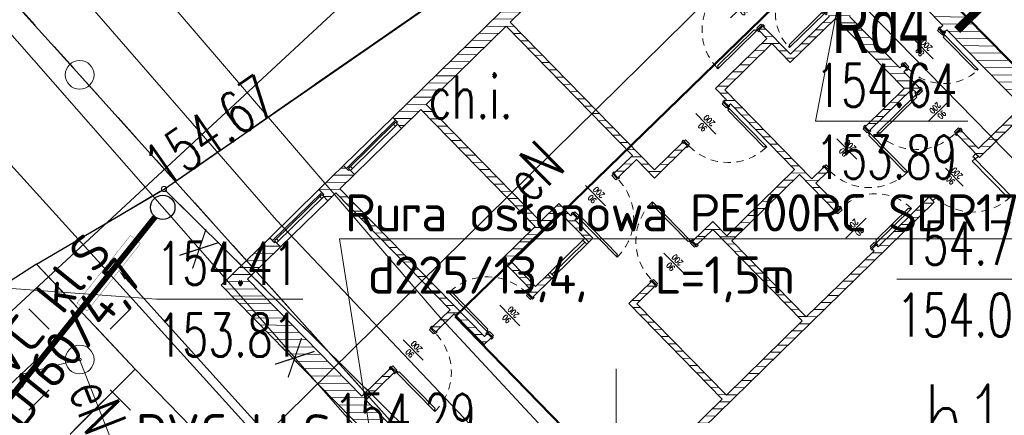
# Model space of a CAD drawing. Header units: feet. Extents: x 7588777 to 15179262, y 5780086 to 11560165.
# Tile 9 of 32: x 7589439.6 to 7589456.76, y 5780201.69 to 5780208.58. Entities that reach past the tile are written whole.
import ezdxf
from ezdxf import colors
from ezdxf.entities.mleader import LeaderData, LeaderLine
from ezdxf.enums import TextEntityAlignment as Align
from ezdxf.math import Vec2, Vec3

# ---------------------------------------------------------------- set-up
doc = ezdxf.new("R2010")
doc.units = ezdxf.units.FT
doc.header["$MEASUREMENT"] = 0
for name, pattern in [('1', [0]), ('1_OTDI', [0]), ('1_OTKC', [1.5, 1, -0.5]), ('1_OTKJ', [2, 1.5, -0.5]), ('1_OTKK', [0]), ('1_OTZI', [1.5, 1, -0.5]), ('1_OTZT', [1.5, 1, -0.5]), ('3_EGBU_A', [0]), ('4_SUEP_A', [0]), ('4_SUGP', [0]), ('4_SUKP', [0]), ('DASHED', [19.05, 12.7, -6.35]), ('EGDE', [0]), ('EGUG', [1, 0.5, -0.5])]:
    doc.linetypes.add(name, pattern=pattern)
doc.layers.get('0').update_dxf_attribs({"color": 250, "linetype": 'CONTINUOUS', "lineweight": 100})
for name, color, linetype, lineweight in [('__PROJ_BUD_pawilon', 6, 'CONTINUOUS', 18), ('__PROJ_IS_deszczówka', 84, 'CONTINUOUS', 18), ('_ROZBIÓRKA_BUD_pawilon', 1, 'NIEIST_1', 15), ('_ROZBIÓRKA_BUD_wiata', 1, 'NIEIST_1', 15), ('_ROZBIÓRKA_DR_obrzeże', 7, 'NIEIST_1', 15), ('ZZDeszczowa', 92, 'CONTINUOUS', 30), ('ZZSanitarna', 42, 'CONTINUOUS', 30)]:
    doc.layers.add(name, color=color, linetype=linetype, lineweight=lineweight)
for name, color, linetype, lineweight, transparency in [('Dzialki', 7, 'EGDE', 18, 0.7), ('EGBB_E_T_0', 7, 'CONTINUOUS', 25, 0.7), ('EGBB_L_0', 7, '3_EGBU_A', 50, 0.7), ('OTD_L_14', 7, '1_OTDI', 18, 0.7), ('OTK_E_T_1', 7, 'CONTINUOUS', 0, 0.7), ('OTK_L_0', 7, '1_OTKJ', 18, 0.7), ('OTK_L_1', 7, '1_OTKK', 25, 0.7), ('OTK_L_2', 7, '1_OTKC', 18, 0.7), ('OTR_T_0', 7, 'CONTINUOUS', 18, 0.7), ('OTZ_L_3', 7, '1_OTZT', 18, 0.7), ('OTZ_L_4', 7, '1_OTZI', 18, 0.7), ('Punkty', 7, 'CONTINUOUS', 18, 0.7), ('SIATKA_KRZYZY_L_0', 7, '1', 18, 0.7), ('SUE_T_3', 7, 'CONTINUOUS', 18, 0.7), ('SUEP_E_T_0', 1, 'CONTINUOUS', 0, 0.7), ('SUEP_L_0', 1, '4_SUEP_A', 18, 0.7), ('SUER_T_0', 1, 'CONTINUOUS', 18, 0.7), ('SUGP_L_0', 52, '4_SUGP', 18, 0.7), ('SUKP_L_0', 34, '4_SUKP', 18, 0.7), ('SUKR_T_0', 34, 'CONTINUOUS', 18, 0.7), ('Uzytki', 3, 'EGUG', 18, 0.7)]:
    doc.layers.add(name, color=color, linetype=linetype, lineweight=lineweight, transparency=transparency)
doc.layers.add('KS_LINIE_TABELI', color=7, linetype='CONTINUOUS')
doc.styles.add('GENERATED_STYLE_1', font='arial.ttf', dxfattribs={"width": 0.999153})
doc.styles.add('ISOCP', font='isocpeur.ttf')
doc.styles.add('JACEK_07', font='SIMPLEX.SHX', dxfattribs={"width": 0.7})
doc.styles.get("Standard").update_dxf_attribs({"font": 'Simplex.SHX', "width": 0.75})
doc.linetypes.add('NIEIST_1', pattern='A,20,-0.01,["X",Standard,S=5,R=0,X=-2.54,Y=-2.54],-0.01', length=20.02)

# ---------------------------------------------------------------- blocks, each defined once
blk = doc.blocks.new('GRT')
at = {"linetype": 'Continuous'}
blk.add_circle((0, 0), 0.25, dxfattribs=at)
blk = doc.blocks.new('1_OTRS')
at = {"linetype": 'Continuous'}
blk.add_circle((0, 0), 0.045, dxfattribs=at)
blk = doc.blocks.new('4_SUEO_W')
at = {"linetype": 'Continuous'}
for p, q in [((-0.53035, 0.53035), (-0.8839, 0.8839)), ((0.53035, 0.53035), (0.8839, 0.8839)), ((-0.53035, -0.53035), (-0.8839, -0.8839)), ((0.53035, -0.53035), (0.8839, -0.8839))]:
    blk.add_line(p, q, dxfattribs=at)
blk.add_circle((0, 0), 0.025, dxfattribs=at)
blk = doc.blocks.new('4_SUPP')
at = {"linetype": 'Continuous'}
blk.add_circle((0, 0), 0.25, dxfattribs=at)
blk = doc.blocks.new('A$C2C727012')
at = {"layer": 'ZZSanitarna', "color": 1, "linetype": 'Continuous', "lineweight": 30, "const_width": 0.032}
for points in [[(-1.535, 1.263), (-1.168, 2.334)], [(-1.889, 1.623), (-0.814, 1.974)]]:
    blk.add_lwpolyline(points, dxfattribs=at)
blk = doc.blocks.new('*U67')
for points in [[(50, 25), (50, -25)], [(-2, 5), (0, 5), (0, -5), (-2, -5), (-2, -7), (2, -7), (2, -5), (2, 7), (-2, 7), (-2, 5)], [(2, -5), (5, -5), (5, 5), (2, 5)], [(98, -5), (95, -5), (95, 5), (98, 5)], [(102, 5), (100, 5), (100, -5), (102, -5), (102, -7), (98, -7), (98, -5), (98, 7), (102, 7), (102, 5)]]:
    blk.add_lwpolyline(points)
blk.add_lwpolyline([(96, -7), (96, -10), (94, -10), (94, -100), (96, -100), (96, -103), (98, -103), (98, -7)], close=True)
at = {"linetype": 'DASHED'}
blk.add_arc((98, -7), 96, 180, 270, dxfattribs=at)
at = {"insert": (50, 0), "char_height": 10, "width": 10, "attachment_point": 5, "rotation": 90, "style": 'JACEK_07'}
blk.add_mtext('90\\P200', dxfattribs=at)
blk = doc.blocks.new('*U53')
for points in [[(50, 25), (50, -25)], [(-2, 5), (0, 5), (0, -5), (-2, -5), (-2, -7), (2, -7), (2, -5), (2, 7), (-2, 7), (-2, 5)], [(2, -5), (5, -5), (5, 5), (2, 5)], [(98, -5), (95, -5), (95, 5), (98, 5)], [(102, 5), (100, 5), (100, -5), (102, -5), (102, -7), (98, -7), (98, -5), (98, 7), (102, 7), (102, 5)]]:
    blk.add_lwpolyline(points)
blk.add_lwpolyline([(4, -7), (4, -10), (6, -10), (6, -100), (4, -100), (4, -103), (2, -103), (2, -7)], close=True)
at = {"linetype": 'DASHED'}
blk.add_arc((2, -7), 96, 270, 0, dxfattribs=at)
at = {"insert": (50, 0), "char_height": 10, "width": 10, "attachment_point": 5, "rotation": 90, "style": 'JACEK_07'}
blk.add_mtext('90\\P200', dxfattribs=at)
blk = doc.blocks.new('*U55')
for points in [[(50, 25), (50, -25)], [(-2, 5), (0, 5), (0, -5), (-2, -5), (-2, -7), (2, -7), (2, -5), (2, 7), (-2, 7), (-2, 5)], [(2, -5), (5, -5), (5, 5), (2, 5)], [(98, -5), (95, -5), (95, 5), (98, 5)], [(102, 5), (100, 5), (100, -5), (102, -5), (102, -7), (98, -7), (98, -5), (98, 7), (102, 7), (102, 5)]]:
    blk.add_lwpolyline(points)
blk.add_lwpolyline([(4, -7), (4, -10), (6, -10), (6, -100), (4, -100), (4, -103), (2, -103), (2, -7)], close=True)
at = {"linetype": 'DASHED'}
blk.add_arc((2, -7), 96, 270, 0, dxfattribs=at)
at = {"insert": (50, 0), "char_height": 10, "width": 10, "attachment_point": 5, "rotation": 90, "style": 'JACEK_07'}
blk.add_mtext('90\\P200', dxfattribs=at)
blk = doc.blocks.new('*U68')
blk.add_lwpolyline([(96, 7), (96, 10), (94, 10), (94, 100), (96, 100), (96, 103), (98, 103), (98, 7)], close=True)
for points in [[(50, 25), (50, -25)], [(-2, -5), (0, -5), (0, 5), (-2, 5), (-2, 7), (2, 7), (2, 5), (2, -7), (-2, -7), (-2, -5)], [(2, 5), (5, 5), (5, -5), (2, -5)], [(98, 5), (95, 5), (95, -5), (98, -5)], [(102, -5), (100, -5), (100, 5), (102, 5), (102, 7), (98, 7), (98, 5), (98, -7), (102, -7), (102, -5)]]:
    blk.add_lwpolyline(points)
at = {"linetype": 'DASHED'}
blk.add_arc((98, 7), 96, 90, 180, dxfattribs=at)
at = {"insert": (50, 0), "char_height": 10, "width": 10, "attachment_point": 5, "rotation": 90, "style": 'JACEK_07'}
blk.add_mtext('90\\P200', dxfattribs=at)
blk = doc.blocks.new('*U54')
for points in [[(45, 25), (45, -25)], [(-2, 5), (0, 5), (0, -5), (-2, -5), (-2, -7), (2, -7), (2, -5), (2, 7), (-2, 7), (-2, 5)], [(2, -5), (5, -5), (5, 5), (2, 5)], [(88, -5), (85, -5), (85, 5), (88, 5)], [(92, 5), (90, 5), (90, -5), (92, -5), (92, -7), (88, -7), (88, -5), (88, 7), (92, 7), (92, 5)]]:
    blk.add_lwpolyline(points)
blk.add_lwpolyline([(86, -7), (86, -10), (84, -10), (84, -90), (86, -90), (86, -93), (88, -93), (88, -7)], close=True)
at = {"linetype": 'DASHED'}
blk.add_arc((88, -7), 86, 180, 270, dxfattribs=at)
at = {"insert": (45, 0), "char_height": 10, "width": 10, "attachment_point": 5, "rotation": 90, "style": 'JACEK_07'}
blk.add_mtext('80\\P200', dxfattribs=at)
blk = doc.blocks.new('*U49')
for points in [[(45, 25), (45, -25)], [(-2, 5), (0, 5), (0, -5), (-2, -5), (-2, -7), (2, -7), (2, -5), (2, 7), (-2, 7), (-2, 5)], [(2, -5), (5, -5), (5, 5), (2, 5)], [(88, -5), (85, -5), (85, 5), (88, 5)], [(92, 5), (90, 5), (90, -5), (92, -5), (92, -7), (88, -7), (88, -5), (88, 7), (92, 7), (92, 5)]]:
    blk.add_lwpolyline(points)
blk.add_lwpolyline([(4, -7), (4, -10), (6, -10), (6, -90), (4, -90), (4, -93), (2, -93), (2, -7)], close=True)
at = {"linetype": 'DASHED'}
blk.add_arc((2, -7), 86, 270, 0, dxfattribs=at)
at = {"insert": (45, 0), "char_height": 10, "width": 10, "attachment_point": 5, "rotation": 90, "style": 'JACEK_07'}
blk.add_mtext('80\\P200', dxfattribs=at)
blk = doc.blocks.new('*U43')
blk.add_lwpolyline([(4, 7), (4, 10), (6, 10), (6, 100), (4, 100), (4, 103), (2, 103), (2, 7)], close=True)
for points in [[(50, 25), (50, -25)], [(-2, -5), (0, -5), (0, 5), (-2, 5), (-2, 7), (2, 7), (2, 5), (2, -7), (-2, -7), (-2, -5)], [(2, 5), (5, 5), (5, -5), (2, -5)], [(98, 5), (95, 5), (95, -5), (98, -5)], [(102, -5), (100, -5), (100, 5), (102, 5), (102, 7), (98, 7), (98, 5), (98, -7), (102, -7), (102, -5)]]:
    blk.add_lwpolyline(points)
at = {"linetype": 'DASHED'}
blk.add_arc((2, 7), 96, 360, 90, dxfattribs=at)
at = {"insert": (50, 0), "char_height": 10, "width": 10, "attachment_point": 5, "rotation": 90, "style": 'JACEK_07'}
blk.add_mtext('90\\P200', dxfattribs=at)
blk = doc.blocks.new('*U52')
blk.add_lwpolyline([(4, 7), (4, 10), (6, 10), (6, 90), (4, 90), (4, 93), (2, 93), (2, 7)], close=True)
for points in [[(45, 25), (45, -25)], [(-2, -5), (0, -5), (0, 5), (-2, 5), (-2, 7), (2, 7), (2, 5), (2, -7), (-2, -7), (-2, -5)], [(2, 5), (5, 5), (5, -5), (2, -5)], [(88, 5), (85, 5), (85, -5), (88, -5)], [(92, -5), (90, -5), (90, 5), (92, 5), (92, 7), (88, 7), (88, 5), (88, -7), (92, -7), (92, -5)]]:
    blk.add_lwpolyline(points)
at = {"linetype": 'DASHED'}
blk.add_arc((2, 7), 86, 0, 90, dxfattribs=at)
at = {"insert": (45, 0), "char_height": 10, "width": 10, "attachment_point": 5, "rotation": 90, "style": 'JACEK_07'}
blk.add_mtext('80\\P200', dxfattribs=at)
blk = doc.blocks.new('*U51')
for p, q in [((55.5, -22), (55.5, 22)), ((0.5, 3), (0.5, -3)), ((7.5, 3), (0.5, 3)), ((6.5, -3), (6.5, 2)), ((6.5, 2), (7.5, 2)), ((7.5, 2), (7.5, 3)), ((103.5, 2), (103.5, 3)), ((103.5, 3), (110.5, 3)), ((103.5, 2), (104.5, 2)), ((104.5, 2), (104.5, -3)), ((110.5, 3), (110.5, -3)), ((0.5, -3), (6.5, -3)), ((102.5, -2), (97.5, -2)), ((97.5, -2), (97.5, -92)), ((102.5, -1), (102.5, -2)), ((103.5, -1), (102.5, -1)), ((103.5, -93), (103.5, -1)), ((110.5, -3), (104.5, -3)), ((102.5, -92), (97.5, -92)), ((102.5, -93), (102.5, -92)), ((103.5, -93), (102.5, -93))]:
    blk.add_line(p, q)
at = {"linetype": 'DASHED'}
blk.add_arc((102.5, 2), 95, 180, 270, dxfattribs=at)
for p in [(0, 3), (0, 0), (111, 3), (111, 0), (0, -3), (111, -3)]:
    blk.add_point(p)
at = {"style": 'JACEK_07', "width": 0.7}
for s, p in [('90', (52.1, -6.3)), ('200', (68.8, -8.9))]:
    blk.add_text(s, height=10, rotation=90, dxfattribs=at).set_placement(p)
blk = doc.blocks.new('*U50')
blk.add_lwpolyline([(4, 7), (4, 10), (6, 10), (6, 100), (4, 100), (4, 103), (2, 103), (2, 7)], close=True)
for points in [[(50, 25), (50, -25)], [(-2, -5), (0, -5), (0, 5), (-2, 5), (-2, 7), (2, 7), (2, 5), (2, -7), (-2, -7), (-2, -5)], [(2, 5), (5, 5), (5, -5), (2, -5)], [(98, 5), (95, 5), (95, -5), (98, -5)], [(102, -5), (100, -5), (100, 5), (102, 5), (102, 7), (98, 7), (98, 5), (98, -7), (102, -7), (102, -5)]]:
    blk.add_lwpolyline(points)
at = {"linetype": 'DASHED'}
blk.add_arc((2, 7), 96, 360, 90, dxfattribs=at)
at = {"insert": (50, 0), "char_height": 10, "width": 10, "attachment_point": 5, "rotation": 90, "style": 'JACEK_07'}
blk.add_mtext('90\\P200', dxfattribs=at)
blk = doc.blocks.new('A$C5DF4204B')
at = {"linetype": 'Continuous'}
h = blk.add_hatch(dxfattribs=at)
h.set_pattern_fill('ANSI31', color=256, angle=134.3712)
h.set_pattern_definition([(179.37115025, (7683857.48881, 5766374.33734), (-0.00137190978, -0.12499247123), [])])
h.paths.add_polyline_path([(7589447.018, 5780200.139), (7589447.035, 5780200.121), (7589446.95, 5780200.037), (7589454.166, 5780192.66), (7589458.623, 5780197.02), (7589458.451, 5780197.195), (7589454.282, 5780193.116), (7589448.754, 5780198.767), (7589448.826, 5780198.837), (7589448.739, 5780198.926), (7589448.667, 5780198.856), (7589447.22, 5780200.336)])
h.paths.add_polyline_path([(7589443.117, 5780203.954), (7589445.971, 5780201.038), (7589446.056, 5780201.122), (7589446.074, 5780201.104), (7589446.275, 5780201.301), (7589445.639, 5780201.952), (7589446.139, 5780202.441), (7589446.07, 5780202.513), (7589445.569, 5780202.023), (7589443.576, 5780204.06), (7589444.152, 5780204.623), (7589444.064, 5780204.713), (7589444.046, 5780204.695), (7589443.962, 5780204.781)])
h.paths.add_polyline_path([(7589444.82, 5780205.62), (7589444.904, 5780205.534), (7589444.886, 5780205.517), (7589444.974, 5780205.427), (7589445.113, 5780205.564), (7589447.106, 5780203.527), (7589446.784, 5780203.212), (7589446.854, 5780203.14), (7589447.176, 5780203.455), (7589447.7, 5780202.919), (7589447.826, 5780203.041), (7589447.756, 5780203.113), (7589447.702, 5780203.06), (7589445.184, 5780205.634), (7589445.438, 5780205.882), (7589445.351, 5780205.971), (7589445.333, 5780205.954), (7589445.249, 5780206.04)], flags=17)
h.paths.add_polyline_path([(7589446.107, 5780206.879), (7589446.191, 5780206.793), (7589446.173, 5780206.776), (7589446.26, 5780206.686), (7589446.596, 5780207.015), (7589448.589, 5780204.978), (7589448, 5780204.401), (7589448.524, 5780203.865), (7589448.47, 5780203.812), (7589448.54, 5780203.741), (7589448.88, 5780204.073), (7589448.81, 5780204.144), (7589448.596, 5780203.934), (7589448.158, 5780204.381), (7589449.016, 5780205.22), (7589449.523, 5780204.702), (7589449.595, 5780204.772), (7589449.28, 5780205.094), (7589449.316, 5780205.129), (7589449.246, 5780205.2), (7589449.21, 5780205.165), (7589449, 5780205.38), (7589448.679, 5780205.065), (7589446.686, 5780207.102), (7589448.08, 5780208.466), (7589450.282, 5780206.214), (7589449.961, 5780205.9), (7589450.031, 5780205.828), (7589450.352, 5780206.143), (7589450.667, 5780205.821), (7589451.239, 5780206.38), (7589451.169, 5780206.452), (7589450.669, 5780205.962), (7589448.151, 5780208.536), (7589450.295, 5780210.634), (7589450.306, 5780210.623), (7589451.124, 5780211.424), (7589451.229, 5780211.317), (7589451.247, 5780211.334), (7589451.044, 5780211.541), (7589451.027, 5780211.524), (7589450.943, 5780211.61)], flags=17)
h.paths.add_polyline_path([(7589453.175, 5780211.051), (7589453.839, 5780210.372), (7589452.91, 5780209.463), (7589453.032, 5780209.338), (7589453.104, 5780209.408), (7589453.051, 5780209.461), (7589453.909, 5780210.301), (7589454.643, 5780209.55), (7589453.785, 5780208.711), (7589453.733, 5780208.764), (7589453.661, 5780208.695), (7589453.714, 5780208.641), (7589453.035, 5780207.977), (7589452.556, 5780208.466), (7589452.484, 5780208.396), (7589452.624, 5780208.253), (7589451.731, 5780207.379), (7589451.919, 5780207.186), (7589451.884, 5780207.151), (7589451.954, 5780207.08), (7589451.989, 5780207.115), (7589453.108, 5780205.971), (7589451.929, 5780204.817), (7589451.684, 5780205.067), (7589451.33, 5780204.721), (7589451.4, 5780204.65), (7589451.682, 5780204.926), (7589453.242, 5780203.332), (7589451.92, 5780202.038), (7589450.36, 5780203.632), (7589450.685, 5780203.95), (7589450.615, 5780204.022), (7589450.219, 5780203.634), (7589451.848, 5780201.968), (7589449.532, 5780199.703), (7589449.619, 5780199.613), (7589455.538, 5780205.403), (7589455.451, 5780205.493), (7589454.564, 5780204.626), (7589454.529, 5780204.661), (7589454.458, 5780204.591), (7589454.493, 5780204.556), (7589453.313, 5780203.402), (7589452.016, 5780204.728), (7589453.196, 5780205.882), (7589453.829, 5780205.235), (7589453.9, 5780205.305), (7589453.48, 5780205.734), (7589453.695, 5780205.943), (7589453.625, 5780206.015), (7589453.411, 5780205.805), (7589451.89, 5780207.36), (7589452.712, 5780208.164), (7589453.033, 5780207.835), (7589453.82, 5780208.604), (7589455.019, 5780207.379), (7589454.34, 5780206.714), (7589454.41, 5780206.643), (7589455.16, 5780207.377), (7589455.23, 5780207.305), (7589455.302, 5780207.375), (7589455.011, 5780207.672), (7589455.065, 5780207.725), (7589454.995, 5780207.796), (7589454.942, 5780207.744), (7589454.067, 5780208.637), (7589454.818, 5780209.371), (7589455.692, 5780208.478), (7589455.639, 5780208.425), (7589455.708, 5780208.354), (7589455.762, 5780208.406), (7589457.066, 5780207.073), (7589456.316, 5780206.339), (7589456.001, 5780206.661), (7589455.93, 5780206.591), (7589456.332, 5780206.18), (7589457.441, 5780207.265), (7589452.091, 5780212.733), (7589451.786, 5780212.435), (7589451.87, 5780212.349), (7589451.852, 5780212.331), (7589452.055, 5780212.124), (7589452.073, 5780212.142), (7589451.968, 5780212.249), (7589452.165, 5780212.441), (7589453.353, 5780211.226)])
h.paths.add_polyline_path([(7589457.987, 5780206.309), (7589458.12, 5780206.173), (7589458.251, 5780206.301), (7589458.118, 5780206.437)])
h.paths.add_polyline_path([(7589459.609, 5780204.651), (7589459.742, 5780204.515), (7589459.873, 5780204.643), (7589459.74, 5780204.779)])
h.paths.add_polyline_path([(7589462.288, 5780201.913), (7589462.421, 5780201.777), (7589462.551, 5780201.905), (7589462.419, 5780202.041)])
for p, q in [((7589449.487, 5780204.667), (7589449.418, 5780204.739)), ((7589448.846, 5780204.179), (7589448.916, 5780204.108))]:
    blk.add_line(p, q)
for points in [[(7589452.091, 5780212.733), (7589457.441, 5780207.265), (7589456.332, 5780206.18), (7589455.93, 5780206.591), (7589456.001, 5780206.661), (7589456.316, 5780206.339), (7589457.066, 5780207.073), (7589455.762, 5780208.406), (7589455.708, 5780208.354), (7589455.639, 5780208.425), (7589455.692, 5780208.478), (7589454.818, 5780209.371)], [(7589454.067, 5780208.637), (7589454.942, 5780207.744), (7589454.995, 5780207.796), (7589455.065, 5780207.725), (7589455.011, 5780207.672), (7589455.302, 5780207.375), (7589455.23, 5780207.305), (7589455.16, 5780207.377), (7589454.41, 5780206.643), (7589454.34, 5780206.714), (7589455.019, 5780207.379), (7589453.82, 5780208.604), (7589453.033, 5780207.835), (7589452.712, 5780208.164), (7589451.89, 5780207.36), (7589453.411, 5780205.805), (7589453.625, 5780206.015), (7589453.695, 5780205.943), (7589453.48, 5780205.734), (7589453.9, 5780205.305), (7589453.829, 5780205.235), (7589453.196, 5780205.882), (7589452.016, 5780204.728), (7589453.313, 5780203.402), (7589454.493, 5780204.556), (7589454.458, 5780204.591), (7589454.529, 5780204.661), (7589454.564, 5780204.626), (7589455.451, 5780205.493), (7589455.538, 5780205.403), (7589449.619, 5780199.613)], [(7589449.532, 5780199.703), (7589451.848, 5780201.968), (7589450.219, 5780203.634), (7589450.615, 5780204.022), (7589450.685, 5780203.95), (7589450.36, 5780203.632), (7589451.92, 5780202.038), (7589453.242, 5780203.332), (7589451.682, 5780204.926), (7589451.4, 5780204.65), (7589451.33, 5780204.721), (7589451.684, 5780205.067), (7589451.929, 5780204.817), (7589453.108, 5780205.971), (7589451.989, 5780207.115), (7589451.954, 5780207.08), (7589451.884, 5780207.151), (7589451.919, 5780207.186), (7589451.731, 5780207.379), (7589452.624, 5780208.253), (7589452.484, 5780208.396), (7589452.556, 5780208.466), (7589453.035, 5780207.977), (7589453.714, 5780208.641)], [(7589450.295, 5780210.634), (7589448.151, 5780208.536), (7589450.669, 5780205.962), (7589451.169, 5780206.452), (7589451.239, 5780206.38), (7589450.667, 5780205.821), (7589450.352, 5780206.143), (7589450.031, 5780205.828), (7589449.961, 5780205.9), (7589450.282, 5780206.214), (7589448.08, 5780208.466), (7589446.686, 5780207.102), (7589448.679, 5780205.065), (7589449, 5780205.38), (7589449.21, 5780205.165), (7589449.246, 5780205.2), (7589449.316, 5780205.129), (7589449.28, 5780205.094), (7589449.595, 5780204.772), (7589449.523, 5780204.702), (7589449.016, 5780205.22), (7589448.158, 5780204.381), (7589448.596, 5780203.934), (7589448.81, 5780204.144), (7589448.88, 5780204.073), (7589448.54, 5780203.741), (7589448.47, 5780203.812), (7589448.524, 5780203.865), (7589448, 5780204.401), (7589448.589, 5780204.978), (7589446.596, 5780207.015), (7589446.26, 5780206.686), (7589446.173, 5780206.776), (7589446.191, 5780206.793), (7589446.107, 5780206.879), (7589450.943, 5780211.61)], [(7589446.107, 5780206.879), (7589445.249, 5780206.04)], [(7589446.156, 5780206.829), (7589445.298, 5780205.99)], [(7589446.138, 5780206.776), (7589446.12, 5780206.794)], [(7589446.12, 5780206.758), (7589446.155, 5780206.723)], [(7589446.26, 5780206.686), (7589445.438, 5780205.882)], [(7589445.351, 5780206.007), (7589445.334, 5780206.025)], [(7589445.369, 5780206.024), (7589445.404, 5780205.988)], [(7589444.82, 5780205.62), (7589443.962, 5780204.781)], [(7589444.869, 5780205.57), (7589444.011, 5780204.731)], [(7589444.851, 5780205.517), (7589444.833, 5780205.535)], [(7589444.833, 5780205.5), (7589444.868, 5780205.464)], [(7589444.974, 5780205.427), (7589444.152, 5780204.623)], [(7589444.065, 5780204.748), (7589444.047, 5780204.766)], [(7589444.082, 5780204.765), (7589444.117, 5780204.73)], [(7589449.453, 5780204.774), (7589448.81, 5780204.144)], [(7589449.523, 5780204.702), (7589448.88, 5780204.073)], [(7589449.453, 5780204.703), (7589448.881, 5780204.143)]]:
    blk.add_lwpolyline(points)
for points in [[(7589446.155, 5780206.793), (7589445.333, 5780205.989), (7589445.368, 5780205.953), (7589446.19, 5780206.758)], [(7589445.184, 5780205.634), (7589447.702, 5780203.06), (7589447.756, 5780203.113), (7589447.826, 5780203.041), (7589447.7, 5780202.919), (7589447.176, 5780203.455), (7589446.854, 5780203.14), (7589446.784, 5780203.212), (7589447.106, 5780203.527), (7589445.113, 5780205.564), (7589444.974, 5780205.427), (7589444.886, 5780205.517), (7589444.904, 5780205.534), (7589444.82, 5780205.62), (7589445.249, 5780206.04), (7589445.333, 5780205.954), (7589445.351, 5780205.971), (7589445.438, 5780205.882)], [(7589444.869, 5780205.535), (7589444.047, 5780204.73), (7589444.082, 5780204.695), (7589444.904, 5780205.499)], [(7589446.07, 5780202.513), (7589446.139, 5780202.441), (7589445.639, 5780201.952), (7589446.275, 5780201.301), (7589446.074, 5780201.104), (7589446.056, 5780201.122), (7589445.971, 5780201.038), (7589443.117, 5780203.954), (7589443.962, 5780204.781), (7589444.046, 5780204.695), (7589444.064, 5780204.713), (7589444.152, 5780204.623), (7589443.576, 5780204.06), (7589445.569, 5780202.023)]]:
    blk.add_lwpolyline(points, close=True)
at = {"linetype": 'Continuous', "lineweight": 18, "xscale": 0.01, "yscale": 0.01, "zscale": 0.01}
for name, p, rotation in [('*U52', (7589453.697, 5780208.73), 134.3711502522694), ('*U43', (7589452.52, 5780208.431), 134.3711502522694), ('*U54', (7589455.029, 5780207.762), 44.37115025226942), ('*U68', (7589455.965, 5780206.626), 134.3711502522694), ('*U67', (7589451.204, 5780206.416), 44.37115025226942), ('*U67', (7589453.66, 5780205.979), 44.37115025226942), ('*U53', (7589449.281, 5780205.164), 44.37115025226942), ('*U49', (7589454.494, 5780204.626), 134.3711502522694), ('*U68', (7589450.65, 5780203.986), 44.37115025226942), ('*U50', (7589447.791, 5780203.077), 44.37115025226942), ('*U55', (7589446.104, 5780202.477), 44.37115025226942)]:
    blk.add_blockref(name, p, dxfattribs=dict(at, rotation=rotation))
at = {"xscale": 0.01, "yscale": 0.01, "zscale": 0.01, "rotation": 44.37115025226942}
blk.add_blockref('*U51', (7589455.494, 5780205.448), dxfattribs=at)

msp = doc.modelspace()

# ---------------------------------------------------------------- linework, layer by layer
at = {"layer": '__PROJ_IS_deszczówka'}
for points, const_width in [([(7589455.9423, 5780208.4008), (7589456.7987, 5780209.2356)], 0.15), ([(7589441.9654, 5780205.1455), (7589438.4737, 5780200.7904)], 0.1)]:
    msp.add_lwpolyline(points, dxfattribs=dict(at, const_width=const_width))
at = {"layer": '_ROZBIÓRKA_BUD_pawilon'}
msp.add_lwpolyline([(7589447.195, 5780203.408), (7589456.316, 5780194.044), (7589463.525, 5780201.046), (7589454.379, 5780210.395)], close=True, dxfattribs=at)
at = {"layer": '_ROZBIÓRKA_BUD_wiata', "linetype": 'NIEIST_1'}
msp.add_lwpolyline([(7589464.6016, 5780201.2497), (7589463.05, 5780199.87), (7589462.7013, 5780200.2435), (7589453.5546, 5780209.5932), (7589453.02, 5780210.09), (7589454.5899, 5780211.5929)], close=True, dxfattribs=at)
at = {"layer": '_ROZBIÓRKA_DR_obrzeże'}
msp.add_lwpolyline([(7589450.56, 5780193.3), (7589452.87, 5780195), (7589442.12, 5780205.63)], dxfattribs=at)
at = {"layer": 'Dzialki'}
for p, q in [((7589440.65, 5780207.62), (7589438.5, 5780210)), ((7589454.14, 5780192.61), (7589440.65, 5780207.62))]:
    msp.add_line(p, q, dxfattribs=at)
at = {"layer": 'EGBB_L_0', "linetype": '3_EGBU_A'}
for p, q in [((7589454.379, 5780210.395), (7589447.195, 5780203.408)), ((7589463.525, 5780201.046), (7589454.379, 5780210.395)), ((7589447.195, 5780203.408), (7589456.316, 5780194.044))]:
    msp.add_line(p, q, dxfattribs=at)
at = {"layer": 'OTD_L_14', "linetype": '1_OTDI'}
msp.add_line((7589463.525, 5780201.046), (7589454.379, 5780210.395), dxfattribs=at)
at = {"layer": 'OTK_L_0', "linetype": '1_OTKJ'}
for p, q in [((7589442.12, 5780205.63), (7589451.75, 5780212.3)), ((7589439.9, 5780204.32), (7589442.12, 5780205.63)), ((7589439.36, 5780203.97), (7589439.9, 5780204.32)), ((7589441.62, 5780202.49), (7589440.37, 5780201.25)), ((7589450.56, 5780193.3), (7589441.62, 5780202.49))]:
    msp.add_line(p, q, dxfattribs=at)
at = {"layer": 'OTK_L_1', "linetype": '1_OTKK'}
for p, q in [((7589442.12, 5780205.63), (7589451.75, 5780212.3)), ((7589439.9, 5780204.32), (7589442.12, 5780205.63)), ((7589439.9, 5780204.32), (7589439.36, 5780203.97)), ((7589439.9, 5780204.32), (7589441.62, 5780202.49)), ((7589440.37, 5780201.25), (7589441.62, 5780202.49)), ((7589441.62, 5780202.49), (7589450.56, 5780193.3))]:
    msp.add_line(p, q, dxfattribs=at)
at = {"layer": 'OTK_L_2', "linetype": '1_OTKC'}
for p, q in [((7589451.75, 5780212.3), (7589442.12, 5780205.63)), ((7589463.525, 5780201.046), (7589454.379, 5780210.395)), ((7589453.5546, 5780209.5932), (7589447.195, 5780203.408)), ((7589442.12, 5780205.63), (7589452.87, 5780195)), ((7589447.195, 5780203.408), (7589456.316, 5780194.044))]:
    msp.add_line(p, q, dxfattribs=at)
at = {"layer": 'OTZ_L_3', "linetype": '1_OTZI'}
for p, q in [((7589439.9, 5780204.32), (7589442.12, 5780205.63)), ((7589442.12, 5780205.63), (7589452.87, 5780195)), ((7589441.62, 5780202.49), (7589439.9, 5780204.32)), ((7589450.56, 5780193.3), (7589441.62, 5780202.49))]:
    msp.add_line(p, q, dxfattribs=at)
at = {"layer": 'OTZ_L_4', "linetype": '1_OTZI'}
msp.add_line((7589439.92, 5780202.68), (7589439.33, 5780202.12), dxfattribs=at)
at = {"layer": 'SIATKA_KRZYZY_L_0', "linetype": '1'}
msp.add_line((7589450, 5780197.5), (7589450, 5780202.5), dxfattribs=at)
at = {"layer": 'SUEP_L_0', "linetype": '4_SUEP_A'}
for p, q in [((7589435.73, 5780214.69), (7589444.08, 5780205.09)), ((7589454.22, 5780211.52), (7589442.18, 5780199.66)), ((7589441.4, 5780209.84), (7589446.88, 5780203.45)), ((7589444.08, 5780205.09), (7589456.96, 5780191.5)), ((7589446.88, 5780203.45), (7589454.36, 5780195.41)), ((7589440.65, 5780202.66), (7589439.62, 5780202.4)), ((7589441.84, 5780199.63), (7589440.65, 5780202.66))]:
    msp.add_line(p, q, dxfattribs=at)
at = {"layer": 'SUER_T_0', "linetype": 'Continuous', "lineweight": 0}
for p, q in [((7589454.41, 5780211.67), (7589453.47, 5780206.81)), ((7589453.47, 5780206.81), (7589456.13, 5780206.81)), ((7589454.89, 5780204.06), (7589457.55, 5780204.06))]:
    msp.add_line(p, q, dxfattribs=at)
at = {"layer": 'SUGP_L_0', "linetype": '4_SUGP'}
msp.add_line((7589433.9, 5780212.17), (7589448.02, 5780196.6), dxfattribs=at)
at = {"layer": 'SUKP_L_0', "linetype": '4_SUKP'}
for p, q in [((7589438.6, 5780202.71), (7589447.63, 5780211.07)), ((7589455.95, 5780189.53), (7589437.43, 5780210.63))]:
    msp.add_line(p, q, dxfattribs=at)
at = {"layer": 'SUKR_T_0', "linetype": 'Continuous', "lineweight": 0}
for p, q in [((7589438.85, 5780203.94), (7589441.99, 5780203.71)), ((7589441.99, 5780203.71), (7589444.5414, 5780203.71))]:
    msp.add_line(p, q, dxfattribs=at)
at = {"layer": 'Uzytki'}
for p, q in [((7589434.86, 5780214.06), (7589440.65, 5780207.62)), ((7589440.65, 5780207.62), (7589454.14, 5780192.61))]:
    msp.add_line(p, q, dxfattribs=at)
at = {"layer": 'ZZDeszczowa', "color": 7, "linetype": 'Continuous', "const_width": 0.005}
for points in [[(7589440.6039, 5780203.6446), (7589441.5339, 5780204.8212)], [(7589441.5339, 5780204.8212), (7589441.71, 5780204.6812)], [(7589440.7801, 5780203.5045), (7589441.71, 5780204.6812)], [(7589440.6039, 5780203.6446), (7589440.7801, 5780203.5045)]]:
    msp.add_lwpolyline(points, dxfattribs=at)
at = {"layer": 'ZZDeszczowa', "linetype": 'Continuous'}
msp.add_circle((7589442.0984, 5780205.3113), 0.2125, dxfattribs=at)

# ---------------------------------------------------------------- block references
at = {"layer": '__PROJ_BUD_pawilon', "color": 5, "linetype": 'Continuous'}
msp.add_blockref('A$C5DF4204B', (0, 0), dxfattribs=at)
at = {"layer": 'OTR_T_0'}
msp.add_blockref('1_OTRS', (7589442.12, 5780205.63), dxfattribs=at)
at = {"layer": 'Punkty'}
msp.add_blockref('GRT', (7589440.65, 5780207.62), dxfattribs=at)
at = {"layer": 'SUE_T_3'}
for name in ['4_SUEO_W', '4_SUPP']:
    msp.add_blockref(name, (7589440.65, 5780202.66), dxfattribs=at)
at = {"layer": 'ZZDeszczowa', "linetype": 'Continuous', "xscale": 0.6400000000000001, "yscale": 0.6400000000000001, "zscale": 0.6400000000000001}
for p in [(7589443.599, 5780203.4359), (7589445.2643, 5780201.5386)]:
    msp.add_blockref('A$C2C727012', p, dxfattribs=at)

# ---------------------------------------------------------------- texts
at = {"layer": '__PROJ_IS_deszczówka', "insert": (7589455.4383, 5780208.4622), "char_height": 0.65, "attachment_point": 6, "rotation": 0.00225, "line_spacing_factor": 0.7, "style": 'GENERATED_STYLE_1'}
msp.add_mtext_dynamic_manual_height_columns('{\\H1.44x;\\W0.6992;  Rd4}', width=28.442053, gutter_width=12.5, heights=[0], dxfattribs=at)
at = {"layer": '__PROJ_IS_deszczówka', "insert": (7589438.5825, 5780202.2626), "char_height": 0.65, "attachment_point": 1, "rotation": 51.14635, "line_spacing_factor": 0.65, "style": 'ISOCP'}
msp.add_mtext('\\A1;PVC kl.S \\PD160/4,7{\\H1.58333x; }', dxfattribs=at)
at = {"layer": 'EGBB_E_T_0', "width": 0.7}
msp.add_text('h1', height=1.25, dxfattribs=at).set_placement((7589455.3537, 5780202.2232), align=Align.TOP_LEFT)
at = {"layer": 'OTK_E_T_1', "lineweight": 9, "width": 0.7}
msp.add_text('ch.i.', height=0.75, dxfattribs=at).set_placement((7589446.73, 5780206.86))
at = {"layer": 'OTR_T_0', "lineweight": 9, "width": 0.7}
msp.add_text('154.67', height=0.75, rotation=34.69, dxfattribs=at).set_placement((7589442.12, 5780205.63))
at = {"layer": 'SUEP_E_T_0', "lineweight": 9, "width": 0.7}
for rotation, p in [(44.57001, (7589448.56, 5780205.94)), (291.44, (7589440.97, 5780201.85))]:
    msp.add_text('eN', height=0.75, rotation=rotation, dxfattribs=at).set_placement(p, align=Align.MIDDLE)
at = {"layer": 'SUER_T_0', "lineweight": 9, "width": 0.7}
for s, p in [('154.64', (7589453.47, 5780207.81)), ('153.89', (7589453.47, 5780206.56)), ('154.73', (7589454.89, 5780205.06)), ('154.01', (7589454.89, 5780203.81)), ('154.29', (7589445.08, 5780202.06))]:
    msp.add_text(s, height=0.75, dxfattribs=at).set_placement(p, align=Align.TOP_LEFT)
at = {"layer": 'SUKR_T_0', "lineweight": 9, "width": 0.7}
for s, p in [('154.41', (7589441.99, 5780204.71)), ('153.81', (7589441.99, 5780203.46))]:
    msp.add_text(s, height=0.75, dxfattribs=at).set_placement(p, align=Align.TOP_LEFT)

# ---------------------------------------------------------------- leaders
at = {"layer": '__PROJ_IS_deszczówka'}
ml = msp.add_multileader_mtext('Standard', dxfattribs=at)
ml.set_content('\\A1;PVC kl.S\\PD160/4,7', color=256, style='ISOCP')
ml.set_leader_properties()
ml.build(insert=Vec2(0, 0))
ml.multileader.update_dxf_attribs({"text_left_attachment_type": 6, "text_right_attachment_type": 6, "dogleg_length": 0.36, "arrow_head_size": 0.18})
ctx = ml.context
ctx.base_point, ctx.char_height, ctx.arrow_head_size, ctx.landing_gap_size, ctx.plane_origin = Vec3(7589441.6841, 5780200.929), 0.65, 0.18, 0.09, Vec3(7589449.2784, 5780194.8896)
ctx.left_attachment, ctx.right_attachment, ctx.text_align_type = 6, 6, 2
notes = []
notes.append((ctx, [(1, (1, 1, 0), (7589445.5066, 5780200.929), (-1, 0), 0.36, [(0, [(7589446.7213, 5780199.4456)], 0, [])])]))
ctx.mtext.insert, ctx.mtext.alignment, ctx.mtext.line_spacing_factor, ctx.mtext.flow_direction = Vec3(7589445.0566, 5780201.709), 3, 0.8, 5
at = {"layer": 'KS_LINIE_TABELI', "color": 7, "linetype": 'Continuous'}
ml = msp.add_multileader_mtext('Standard', dxfattribs=at)
ml.set_content('{\\T0.95;Rura osłonowa PE100RC SDR17\\P d225/13,4,   L=1,5m}', color=7, style='ISOCP')
ml.set_leader_properties(lineweight=18)
ml.build(insert=Vec2(0, 0))
ml.multileader.update_dxf_attribs({"text_left_attachment_type": 6, "text_right_attachment_type": 6, "dogleg_length": 0.01, "arrow_head_size": 0.18})
ctx = ml.context
ctx.base_point, ctx.char_height, ctx.arrow_head_size, ctx.landing_gap_size, ctx.plane_origin = Vec3(7589445.1858, 5780204.7604), 0.65, 0.18, 0.09, Vec3(7589441.3357, 5780204.2076)
ctx.left_attachment, ctx.right_attachment = 6, 6
notes.append((ctx, [(1, (1, 1, 0), (7589445.1758, 5780204.7604), (1, 0), 0.01, [(1, [(7589441.3357, 5780204.2076), (7589446.1031, 5780198.9338)], 0, [])])]))
ctx.mtext.insert, ctx.mtext.flow_direction = Vec3(7589445.2758, 5780205.5404), 5
for ctx, leaders in notes:
    for number, flags, end, landing, length, lines in leaders:
        leader = LeaderData()
        leader.index, (leader.has_last_leader_line, leader.has_dogleg_vector, leader.attachment_direction) = number, flags
        leader.last_leader_point, leader.dogleg_vector, leader.dogleg_length = Vec3(end), Vec3(landing), length
        for number, points, colour, breaks in lines:
            line = LeaderLine()
            line.index, line.vertices, line.color, line.breaks = number, Vec3.list(points), colors.encode_raw_color(colour), breaks
            leader.lines.append(line)
        ctx.leaders.append(leader)

doc.saveas('drawing.dxf')
